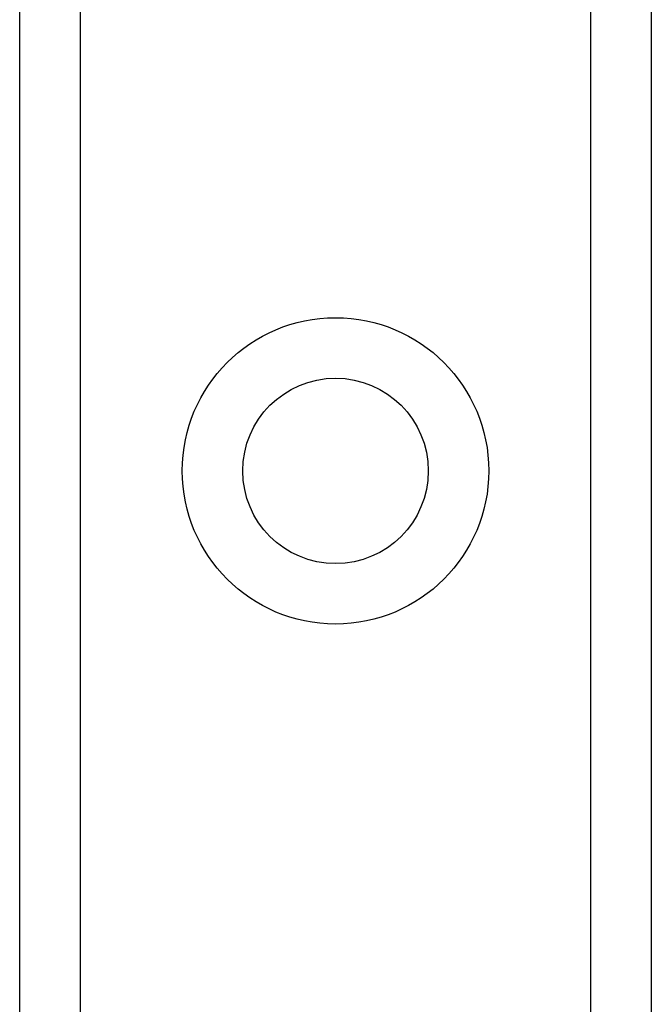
# Model space of a CAD drawing. Header units: inches. Extents: x 0 to 152, y -25 to 98.
# Tile 38 of 88: x 42.775 to 43.478, y 36.234 to 37.329. Entities that reach past the tile are written whole.
import ezdxf

# ---------------------------------------------------------------- set-up
doc = ezdxf.new("R2010")
doc.units = ezdxf.units.IN
doc.header["$LTSCALE"] = 9.095314
doc.header["$MEASUREMENT"] = 0
doc.layers.add('Visible Edges(ANSI)', color=7, linetype='Continuous', lineweight=25)
doc.layers.add('Visible Tangent Edges(ANSI)', color=7, linetype='Continuous', lineweight=25)

msp = doc.modelspace()

# ---------------------------------------------------------------- linework, layer by layer
at = {"layer": 'Visible Edges(ANSI)'}
for p, q in [((42.7753, 35.1389), (42.7753, 69.264)), ((43.4776, 69.264), (43.4776, 35.1389))]:
    msp.add_line(p, q, dxfattribs=at)
msp.add_circle((43.1265, 36.8275), 0.1031, dxfattribs=at)
at = {"layer": 'Visible Tangent Edges(ANSI)'}
for p, q in [((42.8426, 69.264), (42.8426, 35.1389)), ((43.4103, 35.1389), (43.4103, 69.264))]:
    msp.add_line(p, q, dxfattribs=at)
msp.add_circle((43.1265, 36.8275), 0.1704, dxfattribs=at)

doc.saveas('drawing.dxf')
